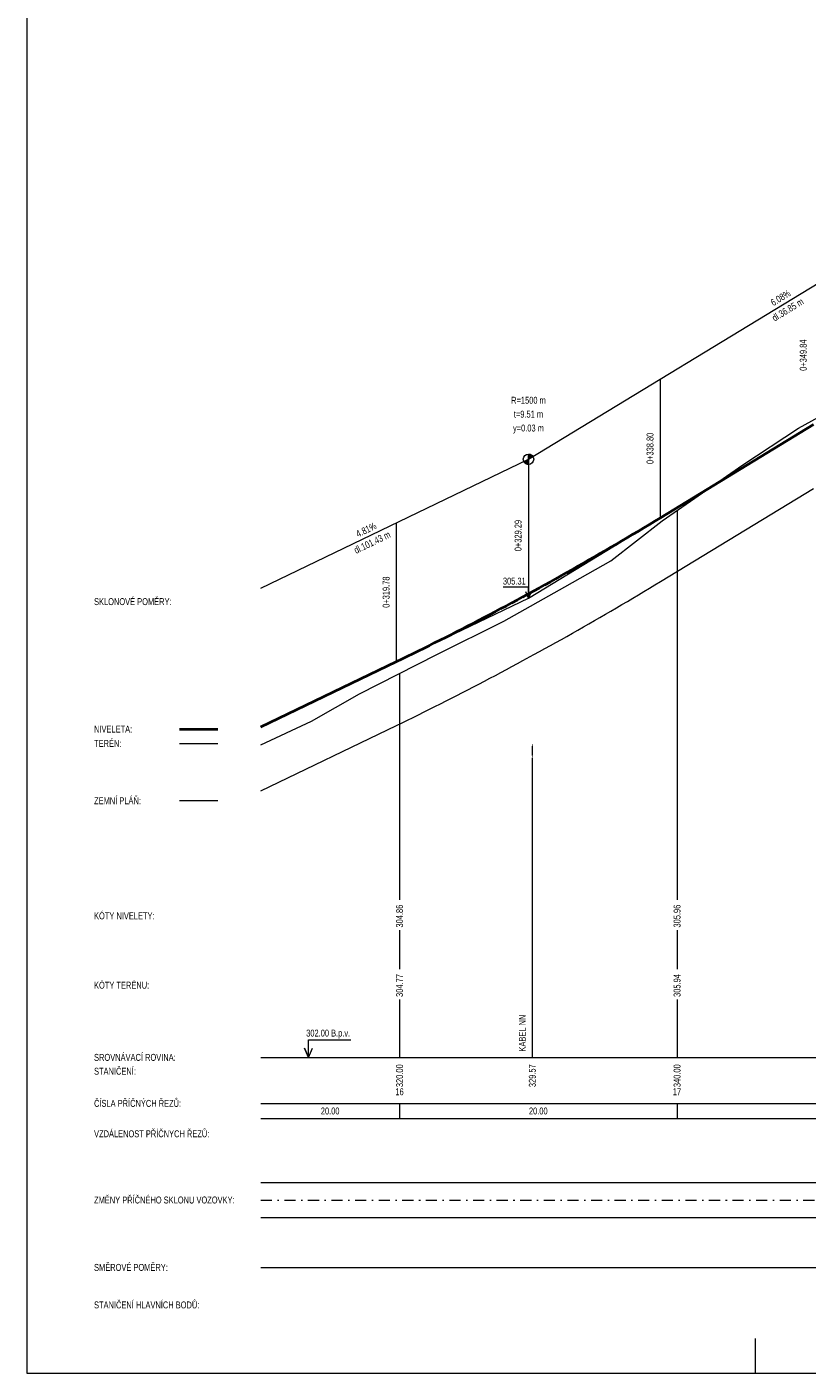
# Model space of a CAD drawing. Header units: metres. Extents: x 8701 to 8963, y -552 to -404.
# Tile 1 of 6: x 8701 to 8757, y -552 to -455. Entities that reach past the tile are written whole.
import ezdxf
from ezdxf.enums import TextEntityAlignment as Align

# ---------------------------------------------------------------- set-up
doc = ezdxf.new("R2010")
doc.units = ezdxf.units.M
doc.header["$MEASUREMENT"] = 0
doc.linetypes.add('DGN Style 4', pattern=[1.601, 0.8, -0.4, 0.001, -0.4])
for name, color, linetype, lineweight in [('1', 7, 'Continuous', 0), ('_0', 7, 'Continuous', 0), ('PP', 7, 'Continuous', 13), ('profil_popis', 7, 'Continuous', 0), ('profil_popis_navrh', 1, 'Continuous', 0), ('profil_popis_niveleta', 1, 'Continuous', 0), ('profil_popis_osy', 7, 'Continuous', 0), ('profil_popis_teren', 18, 'Continuous', 0), ('RAMECEK', 7, 'Continuous', 0), ('STANIČENÍ', 1, 'Continuous', 13), ('TEREN', 7, 'Continuous', 13)]:
    doc.layers.add(name, color=color, linetype=linetype, lineweight=lineweight)
doc.styles.add('Style-Arial', font='arial.ttf')
doc.styles.add('Style-Arial CE - staničení -ttf', font='Arial CE - staničení -ttf.shx')

msp = doc.modelspace()

# ---------------------------------------------------------------- hatches: boundary and pattern name
at = {"layer": 'profil_popis', "lineweight": 0}
h = msp.add_hatch(color=1, dxfattribs=at)
edge = h.paths.add_edge_path(flags=0)
edge.add_ellipse((8736.939, -507.562), major_axis=(0, 0.5), ratio=0.1, start_angle=0, end_angle=360)
at = {"layer": 'STANIČENÍ', "lineweight": 13, "extrusion": (0, 0, -1)}
msp.add_hatch(color=1, dxfattribs=at).paths.add_polyline_path([(-8736.661, -486.554), (-8736.661, -486.179), (-8736.685, -486.18), (-8736.709, -486.182), (-8736.733, -486.186), (-8736.756, -486.191), (-8736.779, -486.198), (-8736.802, -486.206), (-8736.824, -486.216), (-8736.845, -486.227), (-8736.866, -486.24), (-8736.886, -486.253), (-8736.904, -486.268), (-8736.922, -486.285), (-8736.939, -486.302), (-8736.954, -486.32), (-8736.969, -486.339), (-8736.982, -486.359), (-8736.661, -486.554), (-8736.661, -486.929), (-8736.637, -486.928), (-8736.613, -486.926), (-8736.59, -486.922), (-8736.566, -486.917), (-8736.543, -486.91), (-8736.521, -486.902), (-8736.499, -486.892), (-8736.477, -486.881), (-8736.457, -486.868), (-8736.437, -486.854), (-8736.418, -486.839), (-8736.4, -486.823), (-8736.384, -486.806), (-8736.368, -486.788), (-8736.354, -486.768), (-8736.341, -486.748), (-8736.329, -486.727), (-8736.323, -486.717)], flags=0)

# ---------------------------------------------------------------- linework, layer by layer
at = {"layer": '1', "color": 1, "lineweight": 40, "ltscale": 0.5}
msp.add_line((8711.505, -505.996), (8714.275, -505.996), dxfattribs=at)
at = {"layer": '1', "color": 7, "lineweight": 13, "ltscale": 0.5}
msp.add_line((8711.505, -507.03), (8714.275, -507.03), dxfattribs=at)
at = {"layer": '1', "color": 1, "lineweight": 13, "ltscale": 0.5}
msp.add_line((8711.505, -511.158), (8714.275, -511.158), dxfattribs=at)
at = {"layer": '1', "color": 7, "linetype": 'Continuous', "lineweight": 13}
for p, q in [((8717.369, -532.977), (8884.17, -532.977)), ((8727.369, -532.977), (8727.369, -534.065)), ((8747.369, -532.977), (8747.369, -534.065)), ((8717.369, -534.065), (8884.17, -534.065))]:
    msp.add_line(p, q, dxfattribs=at)
at = {"layer": 'PP', "color": 1, "flags": 128}
for points in [[(8736.661, -496.554), (8736.661, -495.761), (8734.845, -495.761)], [(8736.661, -496.554), (8736.85, -496.108), (8736.661, -496.554), (8736.466, -496.112)]]:
    msp.add_lwpolyline(points, dxfattribs=at)
at = {"layer": 'PP', "color": 7, "flags": 128}
for points in [[(8720.813, -529.657), (8720.813, -528.394), (8723.85, -528.394)], [(8720.813, -529.657), (8720.529, -528.987), (8720.813, -529.657), (8721.105, -528.994)]]:
    msp.add_lwpolyline(points, dxfattribs=at)
at = {"layer": 'profil_popis', "lineweight": 0}
msp.add_line((8736.939, -508.062), (8736.939, -529.657), dxfattribs=at)
at = {"layer": 'profil_popis', "lineweight": 0, "flags": 128}
for points in [[(8747.369, -490.246), (8747.369, -518.303)], [(8727.369, -501.997), (8727.369, -518.303)], [(8727.369, -520.481), (8727.369, -523.303)], [(8747.369, -520.481), (8747.369, -523.303)], [(8727.369, -525.481), (8727.369, -529.657)], [(8747.369, -525.481), (8747.369, -529.657)]]:
    msp.add_lwpolyline(points, dxfattribs=at)
at = {"layer": 'profil_popis_navrh', "lineweight": 0}
for p, q in [((8717.369, -538.686), (8874.169, -538.686)), ((8717.369, -541.186), (8874.169, -541.186))]:
    msp.add_line(p, q, dxfattribs=at)
at = {"layer": 'profil_popis_navrh', "linetype": 'DGN Style 4', "lineweight": 0}
msp.add_line((8717.369, -539.936), (8884.17, -539.936), dxfattribs=at)
at = {"layer": 'profil_popis_navrh', "color": 1, "lineweight": 13, "flags": 128}
msp.add_lwpolyline([(8717.369, -544.792), (8884.17, -544.792)], dxfattribs=at)
at = {"layer": 'profil_popis_osy', "lineweight": 13}
msp.add_line((8717.369, -529.657), (8807.119, -529.657), dxfattribs=at)
at = {"layer": 'RAMECEK', "ltscale": 0.25}
msp.add_line((8753.016, -552.409), (8753.016, -549.909), dxfattribs=at)
at = {"layer": 'RAMECEK', "ltscale": 0.25, "flags": 128}
msp.add_lwpolyline([(8700.516, -403.909), (8700.516, -552.409), (8963.016, -552.409), (8963.016, -403.909)], close=True, dxfattribs=at)
at = {"layer": 'STANIČENÍ', "color": 1, "lineweight": 13}
for p, q in [((8736.661, -486.554), (8773.511, -464.141)), ((8746.171, -490.77), (8746.171, -480.77)), ((8717.369, -495.842), (8736.661, -486.554)), ((8736.661, -486.554), (8736.661, -496.554)), ((8746.171, -495.37), (8757.212, -488.654)), ((8736.661, -496.554), (8746.171, -490.77)), ((8727.151, -501.132), (8727.151, -491.132)), ((8727.151, -501.132), (8736.661, -496.554)), ((8717.369, -510.442), (8727.151, -505.732))]:
    msp.add_line(p, q, dxfattribs=at)
at = {"layer": 'STANIČENÍ', "color": 1, "lineweight": 40}
for p, q in [((8746.171, -490.77), (8757.212, -484.054)), ((8717.369, -505.842), (8727.151, -501.132))]:
    msp.add_line(p, q, dxfattribs=at)
at = {"layer": 'STANIČENÍ', "color": 1, "lineweight": 13, "flags": 128}
msp.add_lwpolyline([(8736.661, -486.554), (8736.661, -486.179), (8736.685, -486.18), (8736.709, -486.182), (8736.733, -486.186), (8736.756, -486.191), (8736.779, -486.198), (8736.802, -486.206), (8736.824, -486.216), (8736.845, -486.227), (8736.866, -486.24), (8736.886, -486.253), (8736.904, -486.268), (8736.922, -486.285), (8736.939, -486.302), (8736.954, -486.32), (8736.969, -486.339), (8736.982, -486.359), (8736.661, -486.554), (8736.661, -486.929), (8736.637, -486.928), (8736.613, -486.926), (8736.59, -486.922), (8736.566, -486.917), (8736.543, -486.91), (8736.521, -486.902), (8736.499, -486.892), (8736.477, -486.881), (8736.457, -486.868), (8736.437, -486.854), (8736.418, -486.839), (8736.4, -486.823), (8736.384, -486.806), (8736.368, -486.788), (8736.354, -486.768), (8736.341, -486.748), (8736.329, -486.727), (8736.323, -486.717)], close=True, dxfattribs=at)
at = {"layer": 'STANIČENÍ', "color": 1, "lineweight": 40, "flags": 128}
msp.add_lwpolyline([(8727.151, -501.132), (8727.548, -500.941), (8727.944, -500.749), (8728.34, -500.555), (8728.736, -500.361), (8729.133, -500.165), (8729.529, -499.969), (8729.925, -499.771), (8730.321, -499.573), (8730.718, -499.373), (8731.114, -499.172), (8731.51, -498.971), (8731.906, -498.768), (8732.303, -498.564), (8732.699, -498.359), (8733.095, -498.153), (8733.491, -497.946), (8733.888, -497.738), (8734.284, -497.529), (8734.68, -497.319), (8735.076, -497.108), (8735.473, -496.895), (8735.869, -496.682), (8736.265, -496.468), (8737.058, -496.036), (8737.454, -495.819), (8737.85, -495.6), (8738.246, -495.381), (8738.643, -495.16), (8739.039, -494.938), (8739.435, -494.716), (8739.831, -494.492), (8740.228, -494.267), (8740.624, -494.041), (8741.02, -493.814), (8741.416, -493.586), (8741.813, -493.357), (8742.209, -493.127), (8742.605, -492.896), (8743.001, -492.664), (8743.398, -492.431), (8743.794, -492.197), (8744.19, -491.962), (8744.586, -491.725), (8744.983, -491.488), (8745.379, -491.25), (8745.775, -491.01), (8746.171, -490.77)], dxfattribs=at)
at = {"layer": 'STANIČENÍ', "color": 1, "lineweight": 13, "flags": 128}
msp.add_lwpolyline([(8727.151, -505.732), (8727.548, -505.541), (8727.944, -505.349), (8728.34, -505.155), (8728.736, -504.961), (8729.133, -504.765), (8729.529, -504.569), (8729.925, -504.371), (8730.321, -504.173), (8730.718, -503.973), (8731.114, -503.772), (8731.51, -503.571), (8731.906, -503.368), (8732.303, -503.164), (8732.699, -502.959), (8733.095, -502.753), (8733.491, -502.546), (8733.888, -502.338), (8734.284, -502.129), (8734.68, -501.919), (8735.076, -501.708), (8735.473, -501.495), (8735.869, -501.282), (8736.265, -501.068), (8737.058, -500.636), (8737.454, -500.419), (8737.85, -500.2), (8738.246, -499.981), (8738.643, -499.76), (8739.039, -499.538), (8739.435, -499.316), (8739.831, -499.092), (8740.228, -498.867), (8740.624, -498.641), (8741.02, -498.414), (8741.416, -498.186), (8741.813, -497.957), (8742.209, -497.727), (8742.605, -497.496), (8743.001, -497.264), (8743.398, -497.031), (8743.794, -496.797), (8744.19, -496.562), (8744.586, -496.325), (8744.983, -496.088), (8745.379, -495.85), (8745.775, -495.61), (8746.171, -495.37)], dxfattribs=at)
at = {"layer": 'STANIČENÍ', "color": 1, "lineweight": 13}
msp.add_circle((8736.661, -486.554), 0.375, dxfattribs=at)
at = {"layer": 'TEREN', "linetype": 'Continuous', "lineweight": 13, "flags": 128}
msp.add_lwpolyline([(8717.369, -507.141), (8721.036, -505.425), (8724.478, -503.461), (8730.054, -500.636), (8734.897, -498.216), (8739.283, -495.738), (8742.6, -493.864), (8746.293, -490.996), (8752.106, -486.946), (8756.118, -484.309), (8759.213, -482.605)], dxfattribs=at)

# ---------------------------------------------------------------- texts
at = {"layer": '_0', "color": 7, "lineweight": 0, "style": 'Style-Arial', "width": 0.74}
msp.add_text(' KÓTY TERÉNU: ', height=0.5, dxfattribs=at).set_placement((8705.204, -524.457), align=Align.MIDDLE_LEFT)
at = {"layer": 'PP', "color": 1, "style": 'Style-Arial', "width": 0.74}
msp.add_text('305.31', height=0.5, rotation=360, dxfattribs=at).set_placement((8736.466, -495.086), align=Align.TOP_RIGHT)
at = {"layer": 'profil_popis', "lineweight": 0, "style": 'Style-Arial', "width": 0.74}
msp.add_text('302.00 B.p.v.', height=0.5, dxfattribs=at).set_placement((8723.812, -528.157), align=Align.RIGHT)
at = {"layer": 'profil_popis', "color": 1, "style": 'Style-Arial', "width": 0.74}
msp.add_text('KABEL NN', height=0.5, rotation=90, dxfattribs=at).set_placement((8736.218, -529.237), align=Align.MIDDLE_LEFT)
at = {"layer": 'profil_popis', "style": 'Style-Arial', "width": 0.74}
for s, p in [('SROVNÁVACÍ ROVINA:', (8705.354, -529.657)), (' STANIČENÍ: ', (8705.204, -530.657)), (' ČÍSLA PŘÍČNÝCH ŘEZŮ: ', (8705.204, -532.971)), (' VZDÁLENOST PŘÍČNYCH ŘEZŮ: ', (8705.204, -535.164))]:
    msp.add_text(s, height=0.5, dxfattribs=at).set_placement(p, align=Align.MIDDLE_LEFT)
for s, p in [('320.00', (8727.369, -530.157)), ('329.57', (8736.939, -530.157)), ('340.00', (8747.369, -530.157))]:
    msp.add_text(s, height=0.5, rotation=90, dxfattribs=at).set_placement(p, align=Align.MIDDLE_RIGHT)
at = {"layer": 'profil_popis', "style": 'Style-Arial CE - staničení -ttf', "width": 0.74}
for s, p in [('16', (8727.369, -532.133)), ('17', (8747.364, -532.133))]:
    msp.add_text(s, height=0.5, dxfattribs=at).set_placement(p, align=Align.MIDDLE_CENTER)
at = {"layer": 'profil_popis', "style": 'Style-Arial', "width": 0.74}
for p in [(8722.369, -533.521), (8737.369, -533.521)]:
    msp.add_text('20.00', height=0.5, rotation=360, dxfattribs=at).set_placement(p, align=Align.MIDDLE_CENTER)
at = {"layer": 'profil_popis_navrh', "color": 1, "style": 'Style-Arial', "width": 0.74}
for s, p in [(' SKLONOVÉ POMĚRY: ', (8705.204, -496.564)), (' NIVELETA: ', (8705.204, -505.749)), (' ZEMNÍ PLÁŇ: ', (8705.204, -510.911))]:
    msp.add_text(s, height=0.5, dxfattribs=at).set_placement(p, align=Align.TOP_LEFT)
at = {"layer": 'profil_popis_navrh', "color": 7, "style": 'Style-Arial', "width": 0.74}
msp.add_text(' TERÉN: ', height=0.5, dxfattribs=at).set_placement((8705.204, -506.783), align=Align.TOP_LEFT)
at = {"layer": 'profil_popis_navrh', "color": 1, "style": 'Style-Arial', "width": 0.74}
for s, p in [(' KÓTY NIVELETY: ', (8705.204, -519.457)), (' ZMĚNY PŘÍČNÉHO SKLONU VOZOVKY: ', (8705.204, -539.936)), (' SMĚROVÉ POMĚRY: ', (8705.204, -544.792)), (' STANIČENÍ HLAVNÍCH BODŮ: ', (8705.204, -547.498))]:
    msp.add_text(s, height=0.5, dxfattribs=at).set_placement(p, align=Align.MIDDLE_LEFT)
at = {"layer": 'profil_popis_niveleta', "color": 1, "style": 'Style-Arial', "width": 0.74}
for s, p in [('304.86', (8727.369, -518.657)), ('305.96', (8747.369, -518.657))]:
    msp.add_text(s, height=0.5, rotation=90, dxfattribs=at).set_placement(p, align=Align.MIDDLE_RIGHT)
at = {"layer": 'profil_popis_teren', "color": 7, "style": 'Style-Arial', "width": 0.74}
for s, p in [('304.77', (8727.369, -523.657)), ('305.94', (8747.369, -523.657))]:
    msp.add_text(s, height=0.5, rotation=90, dxfattribs=at).set_placement(p, align=Align.MIDDLE_RIGHT)
at = {"layer": 'STANIČENÍ', "color": 1, "style": 'Style-Arial', "width": 0.74}
for s, rotation, p in [('6.08%', 31.30911, (8754.956, -475.134)), ('4.81%', 25.70743, (8725.074, -491.864))]:
    msp.add_text(s, height=0.5, rotation=rotation, dxfattribs=at).set_placement(p, align=Align.CENTER)
for s, rotation, p in [('dl.36.85 m', 31.30911, (8755.216, -475.561)), ('dl.101.43 m', 25.70743, (8725.29, -492.315))]:
    msp.add_text(s, height=0.5, rotation=rotation, dxfattribs=at).set_placement(p, align=Align.TOP_CENTER)
at = {"layer": 'STANIČENÍ', "color": 1, "lineweight": 13, "style": 'Style-Arial CE - staničení -ttf', "width": 0.74}
for s, p in [('0+349.84', (8756.712, -479.054)), ('0+338.80', (8745.671, -485.77)), ('0+329.29', (8736.161, -492.054)), ('0+319.78', (8726.651, -496.132))]:
    msp.add_text(s, height=0.5, rotation=90, dxfattribs=at).set_placement(p, align=Align.CENTER)
at = {"layer": 'STANIČENÍ', "color": 1, "lineweight": 13, "style": 'Style-Arial', "width": 0.74}
for s, p in [('R=1500 m', (8736.661, -482.554)), ('t=9.51 m', (8736.661, -483.554)), ('y=0.03 m', (8736.661, -484.554))]:
    msp.add_text(s, height=0.5, dxfattribs=at).set_placement(p, align=Align.CENTER)

doc.saveas('drawing.dxf')
